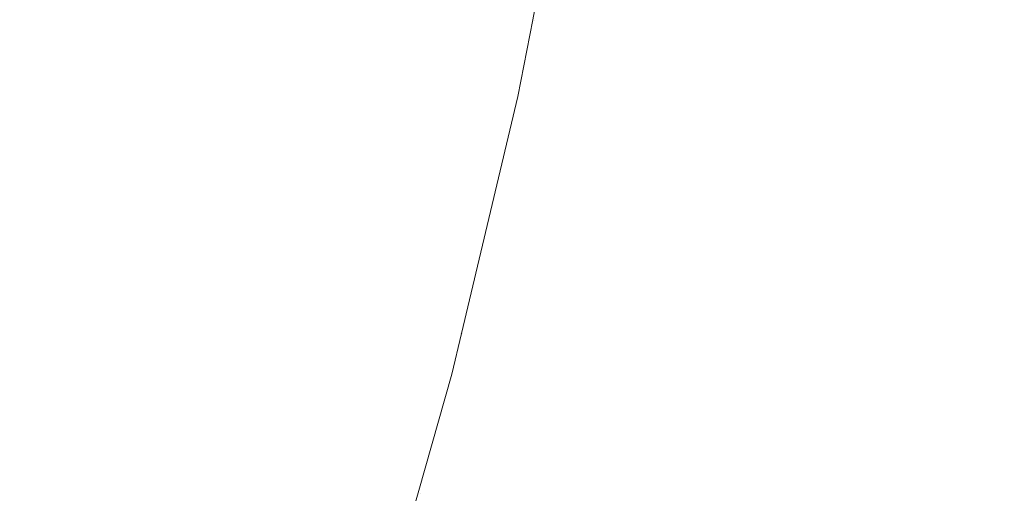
# Model space of a CAD drawing. Header units: centimetres. Extents: x -35.1 to 36.2, y 3.4 to 5.2.
# Tile 247 of 256: x 12.2536 to 12.2762, y 3.8593 to 3.8701. Entities that reach past the tile are written whole.
import ezdxf

# ---------------------------------------------------------------- set-up
doc = ezdxf.new("R2010")
doc.units = ezdxf.units.CM
doc.header["$LTSCALE"] = 2.54
doc.layers.add('Lucido design-1', color=7, linetype='Continuous')

# ---------------------------------------------------------------- blocks, each defined once
blk = doc.blocks.new('Gruppo-4-1')
at = {"color": 7, "linetype": 'Continuous', "lineweight": 9}
blk.add_3dface([(-34.952766, 5.100212, -1872.215514), (-34.952766, 3.500212, -1872.215514), (36.079692, 3.500212, -1872.215514), (36.079692, 5.100212, -1872.215514)], dxfattribs=at)
for points, invisible_edges in [([(36.079692, 5.100212, -1873.015514), (36.079692, 3.500212, -1873.015514), (12.189936, 3.635582, -1873.015514), (12.20771, 3.643118, -1873.015514)], 10), ([(36.079692, 5.100212, -1873.015514), (12.20771, 3.643118, -1873.015514), (12.224572, 3.651133, -1873.015514)], 9), ([(36.079692, 5.100212, -1873.015514), (12.224572, 3.651133, -1873.015514), (12.22936, 3.653664, -1873.015514)], 9), ([(12.22936, 3.653664, -1873.015514), (12.240507, 3.659557, -1873.015514), (36.079692, 5.100212, -1873.015514)], 10), ([(36.079692, 5.100212, -1873.015514), (12.240507, 3.659557, -1873.015514), (12.255509, 3.668325, -1873.015514)], 9), ([(36.079692, 5.100212, -1873.015514), (12.255509, 3.668325, -1873.015514), (12.269585, 3.677377, -1873.015514)], 9), ([(36.079692, 5.100212, -1873.015514), (12.269585, 3.677377, -1873.015514), (12.282749, 3.686659, -1873.015514)], 9), ([(12.266034, 3.873667, -1872.713294), (12.266258, 3.874751, -1872.715514), (12.265364, 3.870137, -1872.715514), (12.265359, 3.870136, -1872.713294)], 13), ([(12.265408, 3.87013, -1872.917089), (12.265364, 3.870137, -1872.915514), (12.266258, 3.874751, -1872.915514), (12.266083, 3.873662, -1872.917089)], 13), ([(12.265364, 3.870137, -1872.715514), (12.266258, 3.874751, -1872.715514), (12.266258, 3.874751, -1872.915514), (12.265364, 3.870137, -1872.915514)], 10), ([(12.265359, 3.870136, -1872.713294), (12.26526, 3.870147, -1872.711056), (12.265935, 3.873677, -1872.711056), (12.266034, 3.873667, -1872.713294)], 15), ([(12.266083, 3.873662, -1872.917089), (12.266134, 3.873657, -1872.918688), (12.265458, 3.870124, -1872.918688), (12.265408, 3.87013, -1872.917089)], 15), ([(12.265543, 3.870115, -1872.920311), (12.265458, 3.870124, -1872.918688), (12.266134, 3.873657, -1872.918688), (12.266219, 3.873648, -1872.920311)], 15), ([(12.266219, 3.873648, -1872.920311), (12.266342, 3.873636, -1872.921959), (12.265666, 3.870101, -1872.921959), (12.265543, 3.870115, -1872.920311)], 15), ([(12.265828, 3.870082, -1872.923631), (12.265666, 3.870101, -1872.921959), (12.266342, 3.873636, -1872.921959), (12.266504, 3.87362, -1872.923631)], 15), ([(12.266504, 3.87362, -1872.923631), (12.266707, 3.873599, -1872.925326), (12.266029, 3.870059, -1872.925326), (12.265828, 3.870082, -1872.923631)], 15), ([(12.266273, 3.870032, -1872.927046), (12.266029, 3.870059, -1872.925326), (12.266707, 3.873599, -1872.925326), (12.266951, 3.873575, -1872.927046)], 15), ([(12.266951, 3.873575, -1872.927046), (12.26724, 3.873546, -1872.928788), (12.266562, 3.869999, -1872.928788), (12.266273, 3.870032, -1872.927046)], 15), ([(12.266896, 3.869961, -1872.930554), (12.266562, 3.869999, -1872.928788), (12.26724, 3.873546, -1872.928788), (12.267575, 3.873512, -1872.930554)], 15), ([(12.267575, 3.873512, -1872.930554), (12.267958, 3.873474, -1872.932342), (12.267277, 3.869917, -1872.932342), (12.266896, 3.869961, -1872.930554)], 15), ([(12.267709, 3.869868, -1872.934153), (12.267277, 3.869917, -1872.932342), (12.267958, 3.873474, -1872.932342), (12.26839, 3.873431, -1872.934153)], 15), ([(12.26839, 3.873431, -1872.934153), (12.268875, 3.873382, -1872.935985), (12.268192, 3.869813, -1872.935985), (12.267709, 3.869868, -1872.934153)], 15), ([(12.268729, 3.869752, -1872.937837), (12.268192, 3.869813, -1872.935985), (12.268875, 3.873382, -1872.935985), (12.269413, 3.873328, -1872.937837)], 15), ([(12.269413, 3.873328, -1872.937837), (12.270007, 3.873269, -1872.939711), (12.269321, 3.869685, -1872.939711), (12.268729, 3.869752, -1872.937837)], 15), ([(12.269971, 3.869611, -1872.941603), (12.269321, 3.869685, -1872.939711), (12.270007, 3.873269, -1872.939711), (12.270659, 3.873204, -1872.941603)], 15), ([(12.270659, 3.873204, -1872.941603), (12.27137, 3.873132, -1872.943514), (12.270681, 3.86953, -1872.943514), (12.269971, 3.869611, -1872.941603)], 15), ([(12.271453, 3.869443, -1872.945443), (12.270681, 3.86953, -1872.943514), (12.27137, 3.873132, -1872.943514), (12.272144, 3.873055, -1872.945443)], 15), ([(12.272144, 3.873055, -1872.945443), (12.272982, 3.872971, -1872.947388), (12.272289, 3.869348, -1872.947388), (12.271453, 3.869443, -1872.945443)], 15), ([(12.272289, 3.869348, -1872.947388), (12.272982, 3.872971, -1872.947388), (12.273886, 3.87288, -1872.949348), (12.273191, 3.869245, -1872.949348)], 15), ([(12.273191, 3.869245, -1872.949348), (12.273886, 3.87288, -1872.949348), (12.274859, 3.872783, -1872.951323), (12.274161, 3.869135, -1872.951323)], 15), ([(12.274161, 3.869135, -1872.951323), (12.274859, 3.872783, -1872.951323), (12.275902, 3.872679, -1872.953311), (12.275201, 3.869016, -1872.953311)], 15), ([(12.275201, 3.869016, -1872.953311), (12.275902, 3.872679, -1872.953311), (12.277018, 3.872567, -1872.955309), (12.276314, 3.86889, -1872.955309)], 15), ([(12.254856, 3.87133, -1872.676402), (12.254115, 3.867896, -1872.676402), (12.252787, 3.868065, -1872.674113), (12.253525, 3.871481, -1872.674113)], 15), ([(12.256106, 3.871188, -1872.678705), (12.255361, 3.867737, -1872.678705), (12.254115, 3.867896, -1872.676402), (12.254856, 3.87133, -1872.676402)], 15), ([(12.257273, 3.871055, -1872.681018), (12.256525, 3.867588, -1872.681018), (12.255361, 3.867737, -1872.678705), (12.256106, 3.871188, -1872.678705)], 15), ([(12.258359, 3.870932, -1872.683339), (12.257607, 3.86745, -1872.683339), (12.256525, 3.867588, -1872.681018), (12.257273, 3.871055, -1872.681018)], 15), ([(12.258608, 3.867322, -1872.685667), (12.257607, 3.86745, -1872.683339), (12.258359, 3.870932, -1872.683339), (12.259363, 3.870818, -1872.685667)], 15), ([(12.259363, 3.870818, -1872.685667), (12.260286, 3.870713, -1872.687998), (12.259529, 3.867205, -1872.687998), (12.258608, 3.867322, -1872.685667)], 15), ([(12.260369, 3.867098, -1872.690331), (12.259529, 3.867205, -1872.687998), (12.260286, 3.870713, -1872.687998), (12.261129, 3.870617, -1872.690331)], 15), ([(12.261129, 3.870617, -1872.690331), (12.261892, 3.87053, -1872.692664), (12.26113, 3.867001, -1872.692664), (12.260369, 3.867098, -1872.690331)], 15), ([(12.261813, 3.866914, -1872.694993), (12.26113, 3.867001, -1872.692664), (12.261892, 3.87053, -1872.692664), (12.262577, 3.870452, -1872.694993)], 15), ([(12.262577, 3.870452, -1872.694993), (12.263183, 3.870383, -1872.697318), (12.262418, 3.866836, -1872.697318), (12.261813, 3.866914, -1872.694993)], 15), ([(12.262946, 3.866769, -1872.699636), (12.262418, 3.866836, -1872.697318), (12.263183, 3.870383, -1872.697318), (12.263713, 3.870323, -1872.699636)], 15), ([(12.263713, 3.870323, -1872.699636), (12.264168, 3.870271, -1872.701944), (12.263399, 3.866711, -1872.701944), (12.262946, 3.866769, -1872.699636)], 15), ([(12.263779, 3.866663, -1872.704243), (12.263399, 3.866711, -1872.701944), (12.264168, 3.870271, -1872.701944), (12.264548, 3.870228, -1872.704243)], 15), ([(12.264548, 3.870228, -1872.704243), (12.264856, 3.870193, -1872.706529), (12.264086, 3.866623, -1872.706529), (12.263779, 3.866663, -1872.704243)], 15), ([(12.264321, 3.866593, -1872.7088), (12.264086, 3.866623, -1872.706529), (12.264856, 3.870193, -1872.706529), (12.265093, 3.870166, -1872.7088)], 15), ([(12.265093, 3.870166, -1872.7088), (12.26526, 3.870147, -1872.711056), (12.264488, 3.866572, -1872.711056), (12.264321, 3.866593, -1872.7088)], 15), ([(12.264586, 3.86656, -1872.713294), (12.264488, 3.866572, -1872.711056), (12.26526, 3.870147, -1872.711056), (12.265359, 3.870136, -1872.713294)], 15), ([(12.265024, 3.86838, -1872.715514), (12.264586, 3.86656, -1872.713294), (12.265359, 3.870136, -1872.713294)], 11), ([(12.265408, 3.87013, -1872.917089), (12.264635, 3.866553, -1872.917089), (12.265024, 3.86838, -1872.915514)], 11), ([(12.265408, 3.87013, -1872.917089), (12.265458, 3.870124, -1872.918688), (12.264685, 3.866547, -1872.918688), (12.264635, 3.866553, -1872.917089)], 15), ([(12.264771, 3.866536, -1872.920311), (12.264685, 3.866547, -1872.918688), (12.265458, 3.870124, -1872.918688), (12.265543, 3.870115, -1872.920311)], 15), ([(12.265543, 3.870115, -1872.920311), (12.265666, 3.870101, -1872.921959), (12.264893, 3.86652, -1872.921959), (12.264771, 3.866536, -1872.920311)], 15), ([(12.265054, 3.8665, -1872.923631), (12.264893, 3.86652, -1872.921959), (12.265666, 3.870101, -1872.921959), (12.265828, 3.870082, -1872.923631)], 15), ([(12.265024, 3.86838, -1872.915514), (12.265364, 3.870137, -1872.915514), (12.265408, 3.87013, -1872.917089)], 10), ([(12.265364, 3.870137, -1872.915514), (12.265024, 3.86838, -1872.915514), (12.265024, 3.86838, -1872.715514), (12.265364, 3.870137, -1872.715514)], 10), ([(12.265359, 3.870136, -1872.713294), (12.265364, 3.870137, -1872.715514), (12.265024, 3.86838, -1872.715514)], 9), ([(12.265828, 3.870082, -1872.923631), (12.266029, 3.870059, -1872.925326), (12.265255, 3.866474, -1872.925326), (12.265054, 3.8665, -1872.923631)], 15), ([(12.265499, 3.866443, -1872.927046), (12.265255, 3.866474, -1872.925326), (12.266029, 3.870059, -1872.925326), (12.266273, 3.870032, -1872.927046)], 15), ([(12.266273, 3.870032, -1872.927046), (12.266562, 3.869999, -1872.928788), (12.265786, 3.866406, -1872.928788), (12.265499, 3.866443, -1872.927046)], 15), ([(12.266119, 3.866364, -1872.930554), (12.265786, 3.866406, -1872.928788), (12.266562, 3.869999, -1872.928788), (12.266896, 3.869961, -1872.930554)], 15), ([(12.266896, 3.869961, -1872.930554), (12.267277, 3.869917, -1872.932342), (12.2665, 3.866315, -1872.932342), (12.266119, 3.866364, -1872.930554)], 15), ([(12.26693, 3.866261, -1872.934153), (12.2665, 3.866315, -1872.932342), (12.267277, 3.869917, -1872.932342), (12.267709, 3.869868, -1872.934153)], 15), ([(12.267709, 3.869868, -1872.934153), (12.268192, 3.869813, -1872.935985), (12.267411, 3.866199, -1872.935985), (12.26693, 3.866261, -1872.934153)], 15), ([(12.267947, 3.866131, -1872.937837), (12.267411, 3.866199, -1872.935985), (12.268192, 3.869813, -1872.935985), (12.268729, 3.869752, -1872.937837)], 15), ([(12.268729, 3.869752, -1872.937837), (12.269321, 3.869685, -1872.939711), (12.268537, 3.866055, -1872.939711), (12.267947, 3.866131, -1872.937837)], 15), ([(12.269186, 3.865973, -1872.941603), (12.268537, 3.866055, -1872.939711), (12.269321, 3.869685, -1872.939711), (12.269971, 3.869611, -1872.941603)], 15), ([(12.269971, 3.869611, -1872.941603), (12.270681, 3.86953, -1872.943514), (12.269894, 3.865882, -1872.943514), (12.269186, 3.865973, -1872.941603)], 15), ([(12.270663, 3.865784, -1872.945443), (12.269894, 3.865882, -1872.943514), (12.270681, 3.86953, -1872.943514), (12.271453, 3.869443, -1872.945443)], 15), ([(12.271453, 3.869443, -1872.945443), (12.272289, 3.869348, -1872.947388), (12.271497, 3.865678, -1872.947388), (12.270663, 3.865784, -1872.945443)], 15), ([(12.273191, 3.869245, -1872.949348), (12.272396, 3.865563, -1872.949348), (12.271497, 3.865678, -1872.947388), (12.272289, 3.869348, -1872.947388)], 15), ([(12.274161, 3.869135, -1872.951323), (12.273363, 3.865439, -1872.951323), (12.272396, 3.865563, -1872.949348), (12.273191, 3.869245, -1872.949348)], 15), ([(12.275201, 3.869016, -1872.953311), (12.274401, 3.865307, -1872.953311), (12.273363, 3.865439, -1872.951323), (12.274161, 3.869135, -1872.951323)], 15), ([(12.276314, 3.86889, -1872.955309), (12.27551, 3.865166, -1872.955309), (12.274401, 3.865307, -1872.953311), (12.275201, 3.869016, -1872.953311)], 15), ([(12.277501, 3.868755, -1872.957318), (12.276694, 3.865014, -1872.957318), (12.27551, 3.865166, -1872.955309), (12.276314, 3.86889, -1872.955309)], 15), ([(12.264586, 3.86656, -1872.713294), (12.265024, 3.86838, -1872.715514), (12.263729, 3.862939, -1872.715514), (12.263714, 3.862939, -1872.713294)], 13), ([(12.263762, 3.862932, -1872.917089), (12.263729, 3.862939, -1872.915514), (12.265024, 3.86838, -1872.915514), (12.264635, 3.866553, -1872.917089)], 13), ([(12.263729, 3.862939, -1872.715514), (12.265024, 3.86838, -1872.715514), (12.265024, 3.86838, -1872.915514), (12.263729, 3.862939, -1872.915514)], 10), ([(12.251954, 3.864607, -1872.674113), (12.252787, 3.868065, -1872.674113), (12.254115, 3.867896, -1872.676402), (12.253277, 3.864419, -1872.676402)], 15), ([(12.253277, 3.864419, -1872.676402), (12.254115, 3.867896, -1872.676402), (12.255361, 3.867737, -1872.678705), (12.254518, 3.864243, -1872.678705)], 15), ([(12.255679, 3.864079, -1872.681018), (12.254518, 3.864243, -1872.678705), (12.255361, 3.867737, -1872.678705), (12.256525, 3.867588, -1872.681018)], 15), ([(12.256525, 3.867588, -1872.681018), (12.257607, 3.86745, -1872.683339), (12.256758, 3.863926, -1872.683339), (12.255679, 3.864079, -1872.681018)], 15), ([(12.257756, 3.863784, -1872.685667), (12.256758, 3.863926, -1872.683339), (12.257607, 3.86745, -1872.683339), (12.258608, 3.867322, -1872.685667)], 15), ([(12.258608, 3.867322, -1872.685667), (12.259529, 3.867205, -1872.687998), (12.258673, 3.863654, -1872.687998), (12.257756, 3.863784, -1872.685667)], 15), ([(12.259511, 3.863535, -1872.690331), (12.258673, 3.863654, -1872.687998), (12.259529, 3.867205, -1872.687998), (12.260369, 3.867098, -1872.690331)], 15), ([(12.260369, 3.867098, -1872.690331), (12.26113, 3.867001, -1872.692664), (12.260269, 3.863428, -1872.692664), (12.259511, 3.863535, -1872.690331)], 15), ([(12.260949, 3.863331, -1872.694993), (12.260269, 3.863428, -1872.692664), (12.26113, 3.867001, -1872.692664), (12.261813, 3.866914, -1872.694993)], 15), ([(12.261813, 3.866914, -1872.694993), (12.262418, 3.866836, -1872.697318), (12.261552, 3.863246, -1872.697318), (12.260949, 3.863331, -1872.694993)], 15), ([(12.262079, 3.863171, -1872.699636), (12.261552, 3.863246, -1872.697318), (12.262418, 3.866836, -1872.697318), (12.262946, 3.866769, -1872.699636)], 15), ([(12.262946, 3.866769, -1872.699636), (12.263399, 3.866711, -1872.701944), (12.262531, 3.863107, -1872.701944), (12.262079, 3.863171, -1872.699636)], 15), ([(12.262909, 3.863053, -1872.704243), (12.262531, 3.863107, -1872.701944), (12.263399, 3.866711, -1872.701944), (12.263779, 3.866663, -1872.704243)], 15), ([(12.263779, 3.866663, -1872.704243), (12.264086, 3.866623, -1872.706529), (12.263215, 3.86301, -1872.706529), (12.262909, 3.863053, -1872.704243)], 15), ([(12.26345, 3.862977, -1872.7088), (12.263215, 3.86301, -1872.706529), (12.264086, 3.866623, -1872.706529), (12.264321, 3.866593, -1872.7088)], 15), ([(12.264321, 3.866593, -1872.7088), (12.264488, 3.866572, -1872.711056), (12.263616, 3.862953, -1872.711056), (12.26345, 3.862977, -1872.7088)], 15), ([(12.263714, 3.862939, -1872.713294), (12.263616, 3.862953, -1872.711056), (12.264488, 3.866572, -1872.711056), (12.264586, 3.86656, -1872.713294)], 15), ([(12.264635, 3.866553, -1872.917089), (12.264685, 3.866547, -1872.918688), (12.263812, 3.862925, -1872.918688), (12.263762, 3.862932, -1872.917089)], 15), ([(12.263897, 3.862913, -1872.920311), (12.263812, 3.862925, -1872.918688), (12.264685, 3.866547, -1872.918688), (12.264771, 3.866536, -1872.920311)], 15), ([(12.264771, 3.866536, -1872.920311), (12.264893, 3.86652, -1872.921959), (12.264019, 3.862896, -1872.921959), (12.263897, 3.862913, -1872.920311)], 15), ([(12.26418, 3.862873, -1872.923631), (12.264019, 3.862896, -1872.921959), (12.264893, 3.86652, -1872.921959), (12.265054, 3.8665, -1872.923631)], 15), ([(12.265054, 3.8665, -1872.923631), (12.265255, 3.866474, -1872.925326), (12.26438, 3.862845, -1872.925326), (12.26418, 3.862873, -1872.923631)], 15), ([(12.264623, 3.86281, -1872.927046), (12.26438, 3.862845, -1872.925326), (12.265255, 3.866474, -1872.925326), (12.265499, 3.866443, -1872.927046)], 15), ([(12.265499, 3.866443, -1872.927046), (12.265786, 3.866406, -1872.928788), (12.264909, 3.86277, -1872.928788), (12.264623, 3.86281, -1872.927046)], 15), ([(12.265241, 3.862723, -1872.930554), (12.264909, 3.86277, -1872.928788), (12.265786, 3.866406, -1872.928788), (12.266119, 3.866364, -1872.930554)], 15), ([(12.266119, 3.866364, -1872.930554), (12.2665, 3.866315, -1872.932342), (12.26562, 3.862669, -1872.932342), (12.265241, 3.862723, -1872.930554)], 15), ([(12.266049, 3.862608, -1872.934153), (12.26562, 3.862669, -1872.932342), (12.2665, 3.866315, -1872.932342), (12.26693, 3.866261, -1872.934153)], 15), ([(12.26693, 3.866261, -1872.934153), (12.267411, 3.866199, -1872.935985), (12.266529, 3.86254, -1872.935985), (12.266049, 3.862608, -1872.934153)], 15), ([(12.267063, 3.862464, -1872.937837), (12.266529, 3.86254, -1872.935985), (12.267411, 3.866199, -1872.935985), (12.267947, 3.866131, -1872.937837)], 15), ([(12.267947, 3.866131, -1872.937837), (12.268537, 3.866055, -1872.939711), (12.267652, 3.862381, -1872.939711), (12.267063, 3.862464, -1872.937837)], 15), ([(12.268298, 3.862289, -1872.941603), (12.267652, 3.862381, -1872.939711), (12.268537, 3.866055, -1872.939711), (12.269186, 3.865973, -1872.941603)], 15), ([(12.269186, 3.865973, -1872.941603), (12.269894, 3.865882, -1872.943514), (12.269003, 3.862189, -1872.943514), (12.268298, 3.862289, -1872.941603)], 15), ([(12.26977, 3.86208, -1872.945443), (12.269003, 3.862189, -1872.943514), (12.269894, 3.865882, -1872.943514), (12.270663, 3.865784, -1872.945443)], 15), ([(12.270663, 3.865784, -1872.945443), (12.271497, 3.865678, -1872.947388), (12.270601, 3.861963, -1872.947388), (12.26977, 3.86208, -1872.945443)], 15), ([(12.271497, 3.861835, -1872.949348), (12.270601, 3.861963, -1872.947388), (12.271497, 3.865678, -1872.947388), (12.272396, 3.865563, -1872.949348)], 15), ([(12.272396, 3.865563, -1872.949348), (12.273363, 3.865439, -1872.951323), (12.272461, 3.861699, -1872.951323), (12.271497, 3.861835, -1872.949348)], 15), ([(12.272461, 3.861699, -1872.951323), (12.273363, 3.865439, -1872.951323), (12.274401, 3.865307, -1872.953311), (12.273495, 3.861552, -1872.953311)], 15), ([(12.273495, 3.861552, -1872.953311), (12.274401, 3.865307, -1872.953311), (12.27551, 3.865166, -1872.955309), (12.274601, 3.861395, -1872.955309)], 15), ([(12.274601, 3.861395, -1872.955309), (12.27551, 3.865166, -1872.955309), (12.276694, 3.865014, -1872.957318), (12.275781, 3.861228, -1872.957318)], 15), ([(12.275781, 3.861228, -1872.957318), (12.276694, 3.865014, -1872.957318), (12.277953, 3.864854, -1872.959334), (12.277037, 3.86105, -1872.959334)], 15), ([(12.254518, 3.864243, -1872.678705), (12.253575, 3.860708, -1872.678705), (12.252338, 3.860901, -1872.676402), (12.253277, 3.864419, -1872.676402)], 15), ([(12.254731, 3.860527, -1872.681018), (12.253575, 3.860708, -1872.678705), (12.254518, 3.864243, -1872.678705), (12.255679, 3.864079, -1872.681018)], 15), ([(12.255679, 3.864079, -1872.681018), (12.256758, 3.863926, -1872.683339), (12.255806, 3.860359, -1872.683339), (12.254731, 3.860527, -1872.681018)], 15), ([(12.2568, 3.860204, -1872.685667), (12.255806, 3.860359, -1872.683339), (12.256758, 3.863926, -1872.683339), (12.257756, 3.863784, -1872.685667)], 15), ([(12.257756, 3.863784, -1872.685667), (12.258673, 3.863654, -1872.687998), (12.257715, 3.860061, -1872.687998), (12.2568, 3.860204, -1872.685667)], 15), ([(12.258549, 3.859931, -1872.690331), (12.257715, 3.860061, -1872.687998), (12.258673, 3.863654, -1872.687998), (12.259511, 3.863535, -1872.690331)], 15), ([(12.259511, 3.863535, -1872.690331), (12.260269, 3.863428, -1872.692664), (12.259305, 3.859812, -1872.692664), (12.258549, 3.859931, -1872.690331)], 15), ([(12.259982, 3.859706, -1872.694993), (12.259305, 3.859812, -1872.692664), (12.260269, 3.863428, -1872.692664), (12.260949, 3.863331, -1872.694993)], 15), ([(12.260949, 3.863331, -1872.694993), (12.261552, 3.863246, -1872.697318), (12.260583, 3.859613, -1872.697318), (12.259982, 3.859706, -1872.694993)], 15), ([(12.261108, 3.859531, -1872.699636), (12.260583, 3.859613, -1872.697318), (12.261552, 3.863246, -1872.697318), (12.262079, 3.863171, -1872.699636)], 15), ([(12.262079, 3.863171, -1872.699636), (12.262531, 3.863107, -1872.701944), (12.261558, 3.85946, -1872.701944), (12.261108, 3.859531, -1872.699636)], 15), ([(12.261934, 3.859401, -1872.704243), (12.261558, 3.85946, -1872.701944), (12.262531, 3.863107, -1872.701944), (12.262909, 3.863053, -1872.704243)], 15), ([(12.262909, 3.863053, -1872.704243), (12.263215, 3.86301, -1872.706529), (12.262239, 3.859354, -1872.706529), (12.261934, 3.859401, -1872.704243)], 15), ([(12.262473, 3.859317, -1872.7088), (12.262239, 3.859354, -1872.706529), (12.263215, 3.86301, -1872.706529), (12.26345, 3.862977, -1872.7088)], 15), ([(12.26345, 3.862977, -1872.7088), (12.263616, 3.862953, -1872.711056), (12.262639, 3.859291, -1872.711056), (12.262473, 3.859317, -1872.7088)], 15), ([(12.262737, 3.859276, -1872.713294), (12.262639, 3.859291, -1872.711056), (12.263616, 3.862953, -1872.711056), (12.263714, 3.862939, -1872.713294)], 15), ([(12.263508, 3.862006, -1872.715514), (12.262737, 3.859276, -1872.713294), (12.263714, 3.862939, -1872.713294)], 11), ([(12.263762, 3.862932, -1872.917089), (12.262785, 3.859268, -1872.917089), (12.263508, 3.862006, -1872.915514)], 11), ([(12.263762, 3.862932, -1872.917089), (12.263812, 3.862925, -1872.918688), (12.262835, 3.859261, -1872.918688), (12.262785, 3.859268, -1872.917089)], 15), ([(12.26292, 3.859247, -1872.920311), (12.262835, 3.859261, -1872.918688), (12.263812, 3.862925, -1872.918688), (12.263897, 3.862913, -1872.920311)], 15), ([(12.263897, 3.862913, -1872.920311), (12.264019, 3.862896, -1872.921959), (12.263041, 3.859228, -1872.921959), (12.26292, 3.859247, -1872.920311)], 15), ([(12.263201, 3.859203, -1872.923631), (12.263041, 3.859228, -1872.921959), (12.264019, 3.862896, -1872.921959), (12.26418, 3.862873, -1872.923631)], 15), ([(12.26418, 3.862873, -1872.923631), (12.26438, 3.862845, -1872.925326), (12.263401, 3.859172, -1872.925326), (12.263201, 3.859203, -1872.923631)], 15), ([(12.263642, 3.859134, -1872.927046), (12.263401, 3.859172, -1872.925326), (12.26438, 3.862845, -1872.925326), (12.264623, 3.86281, -1872.927046)], 15), ([(12.263508, 3.862006, -1872.915514), (12.263729, 3.862939, -1872.915514), (12.263762, 3.862932, -1872.917089)], 10), ([(12.263729, 3.862939, -1872.915514), (12.263508, 3.862006, -1872.915514), (12.263508, 3.862006, -1872.715514), (12.263729, 3.862939, -1872.715514)], 10), ([(12.263714, 3.862939, -1872.713294), (12.263729, 3.862939, -1872.715514), (12.263508, 3.862006, -1872.715514)], 9), ([(12.264623, 3.86281, -1872.927046), (12.264909, 3.86277, -1872.928788), (12.263928, 3.85909, -1872.928788), (12.263642, 3.859134, -1872.927046)], 15), ([(12.264258, 3.859038, -1872.930554), (12.263928, 3.85909, -1872.928788), (12.264909, 3.86277, -1872.928788), (12.265241, 3.862723, -1872.930554)], 15), ([(12.265241, 3.862723, -1872.930554), (12.26562, 3.862669, -1872.932342), (12.264636, 3.858979, -1872.932342), (12.264258, 3.859038, -1872.930554)], 15), ([(12.265063, 3.858912, -1872.934153), (12.264636, 3.858979, -1872.932342), (12.26562, 3.862669, -1872.932342), (12.266049, 3.862608, -1872.934153)], 15), ([(12.266049, 3.862608, -1872.934153), (12.266529, 3.86254, -1872.935985), (12.265542, 3.858837, -1872.935985), (12.265063, 3.858912, -1872.934153)], 15), ([(12.266073, 3.858754, -1872.937837), (12.265542, 3.858837, -1872.935985), (12.266529, 3.86254, -1872.935985), (12.267063, 3.862464, -1872.937837)], 15), ([(12.267063, 3.862464, -1872.937837), (12.267652, 3.862381, -1872.939711), (12.26666, 3.858663, -1872.939711), (12.266073, 3.858754, -1872.937837)], 15), ([(12.267303, 3.858562, -1872.941603), (12.26666, 3.858663, -1872.939711), (12.267652, 3.862381, -1872.939711), (12.268298, 3.862289, -1872.941603)], 15), ([(12.268298, 3.862289, -1872.941603), (12.269003, 3.862189, -1872.943514), (12.268006, 3.858452, -1872.943514), (12.267303, 3.858562, -1872.941603)], 15), ([(12.268771, 3.858333, -1872.945443), (12.268006, 3.858452, -1872.943514), (12.269003, 3.862189, -1872.943514), (12.26977, 3.86208, -1872.945443)], 15), ([(12.261702, 3.855628, -1872.915514), (12.263508, 3.862006, -1872.915514), (12.262785, 3.859268, -1872.917089)], 10), ([(12.261702, 3.855628, -1872.915514), (12.261702, 3.855628, -1872.715514), (12.263508, 3.862006, -1872.715514), (12.263508, 3.862006, -1872.915514)], 5), ([(12.262737, 3.859276, -1872.713294), (12.263508, 3.862006, -1872.715514), (12.261702, 3.855628, -1872.715514)], 9), ([(12.26977, 3.86208, -1872.945443), (12.270601, 3.861963, -1872.947388), (12.269598, 3.858203, -1872.947388), (12.268771, 3.858333, -1872.945443)], 15), ([(12.270491, 3.858064, -1872.949348), (12.269598, 3.858203, -1872.947388), (12.270601, 3.861963, -1872.947388), (12.271497, 3.861835, -1872.949348)], 15), ([(12.271497, 3.861835, -1872.949348), (12.272461, 3.861699, -1872.951323), (12.271452, 3.857913, -1872.951323), (12.270491, 3.858064, -1872.949348)], 15), ([(12.273495, 3.861552, -1872.953311), (12.272482, 3.857752, -1872.953311), (12.271452, 3.857913, -1872.951323), (12.272461, 3.861699, -1872.951323)], 15), ([(12.274601, 3.861395, -1872.955309), (12.273584, 3.85758, -1872.955309), (12.272482, 3.857752, -1872.953311), (12.273495, 3.861552, -1872.953311)], 15), ([(12.275781, 3.861228, -1872.957318), (12.274759, 3.857396, -1872.957318), (12.273584, 3.85758, -1872.955309), (12.274601, 3.861395, -1872.955309)], 15), ([(12.277037, 3.86105, -1872.959334), (12.27601, 3.857201, -1872.959334), (12.274759, 3.857396, -1872.957318), (12.275781, 3.861228, -1872.957318)], 15), ([(12.27837, 3.860861, -1872.961357), (12.277338, 3.856993, -1872.961357), (12.27601, 3.857201, -1872.959334), (12.277037, 3.86105, -1872.959334)], 15), ([(12.253679, 3.856935, -1872.681018), (12.252528, 3.857133, -1872.678705), (12.253575, 3.860708, -1872.678705), (12.254731, 3.860527, -1872.681018)], 15), ([(12.254731, 3.860527, -1872.681018), (12.255806, 3.860359, -1872.683339), (12.254749, 3.856752, -1872.683339), (12.253679, 3.856935, -1872.681018)], 15), ([(12.255739, 3.856583, -1872.685667), (12.254749, 3.856752, -1872.683339), (12.255806, 3.860359, -1872.683339), (12.2568, 3.860204, -1872.685667)], 15), ([(12.2568, 3.860204, -1872.685667), (12.257715, 3.860061, -1872.687998), (12.25665, 3.856427, -1872.687998), (12.255739, 3.856583, -1872.685667)], 15), ([(12.257481, 3.856285, -1872.690331), (12.25665, 3.856427, -1872.687998), (12.257715, 3.860061, -1872.687998), (12.258549, 3.859931, -1872.690331)], 15), ([(12.258549, 3.859931, -1872.690331), (12.259305, 3.859812, -1872.692664), (12.258233, 3.856156, -1872.692664), (12.257481, 3.856285, -1872.690331)], 15), ([(12.258908, 3.85604, -1872.694993), (12.258233, 3.856156, -1872.692664), (12.259305, 3.859812, -1872.692664), (12.259982, 3.859706, -1872.694993)], 15), ([(12.259982, 3.859706, -1872.694993), (12.260583, 3.859613, -1872.697318), (12.259506, 3.855938, -1872.697318), (12.258908, 3.85604, -1872.694993)], 15), ([(12.260029, 3.855848, -1872.699636), (12.259506, 3.855938, -1872.697318), (12.260583, 3.859613, -1872.697318), (12.261108, 3.859531, -1872.699636)], 15), ([(12.261108, 3.859531, -1872.699636), (12.261558, 3.85946, -1872.701944), (12.260477, 3.855772, -1872.701944), (12.260029, 3.855848, -1872.699636)], 15), ([(12.260852, 3.855707, -1872.704243), (12.260477, 3.855772, -1872.701944), (12.261558, 3.85946, -1872.701944), (12.261934, 3.859401, -1872.704243)], 15), ([(12.261934, 3.859401, -1872.704243), (12.262239, 3.859354, -1872.706529), (12.261156, 3.855655, -1872.706529), (12.260852, 3.855707, -1872.704243)], 15), ([(12.261389, 3.855616, -1872.7088), (12.261156, 3.855655, -1872.706529), (12.262239, 3.859354, -1872.706529), (12.262473, 3.859317, -1872.7088)], 15), ([(12.262473, 3.859317, -1872.7088), (12.262639, 3.859291, -1872.711056), (12.261553, 3.855587, -1872.711056), (12.261389, 3.855616, -1872.7088)], 15), ([(12.261651, 3.855571, -1872.713294), (12.261553, 3.855587, -1872.711056), (12.262639, 3.859291, -1872.711056), (12.262737, 3.859276, -1872.713294)], 15), ([(12.261702, 3.855628, -1872.715514), (12.261651, 3.855571, -1872.713294), (12.262737, 3.859276, -1872.713294)], 11)]:
    blk.add_3dface(points, dxfattribs=dict(at, invisible_edges=invisible_edges))

msp = doc.modelspace()

# ---------------------------------------------------------------- block references
at = {"layer": 'Lucido design-1', "color": 7}
msp.add_blockref('Gruppo-4-1', (0, 0), dxfattribs=at)

doc.saveas('drawing.dxf')
